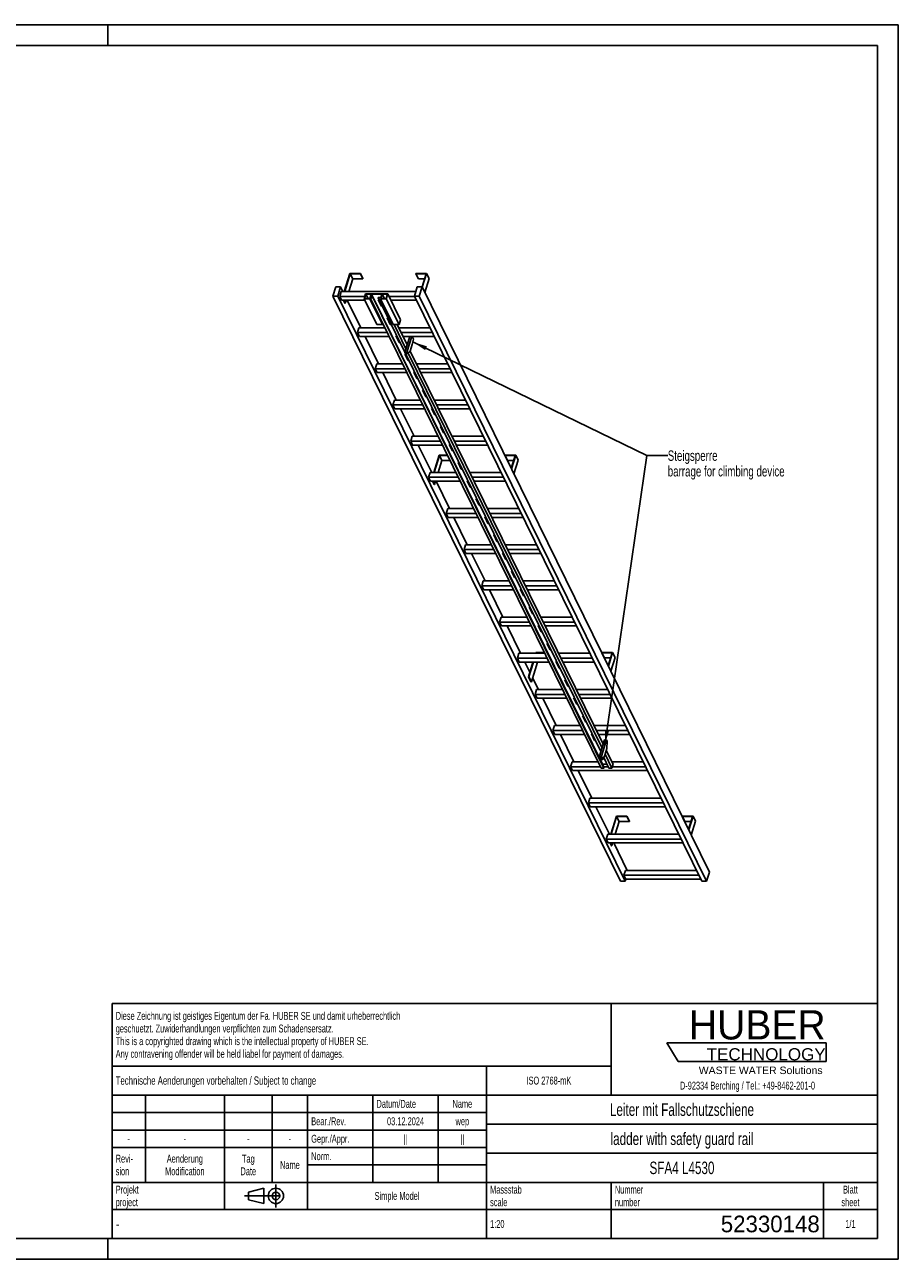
# Model space of a CAD drawing. Header units: millimetres. Extents: x 0 to 8400, y 0 to 5940.
# Tile 2 of 2: x 4200 to 8400, y 0 to 5940. Entities that reach past the tile are written whole.
import ezdxf

# ---------------------------------------------------------------- set-up
doc = ezdxf.new("R2010")
doc.units = ezdxf.units.MM
doc.header["$LTSCALE"] = 462
doc.linetypes.add('CENTER', pattern=[0.6, 0.375, -0.075, 0.075, -0.075])
doc.layers.get('0').update_dxf_attribs({"linetype": 'CONTINUOUS'})
for name, color, linetype in [('053_NOTES', 7, 'CONTINUOUS'), ('HUBER_Logo_BL1', 7, 'CONTINUOUS'), ('HUBER_Logo_BL2', 7, 'CONTINUOUS')]:
    doc.layers.add(name, color=color, linetype=linetype)
doc.styles.get("Standard").update_dxf_attribs({"font": 'txt', "width": 0.7})
doc.styles.add('TEXTSTYLE_2', font='txt')
doc.styles.add('TEXTSTYLE_3', font='arial.ttf')
doc.styles.add('TEXTSTYLE_4', font='txt', dxfattribs={"width": 0.8})
doc.styles.add('TEXTSTYLE_5', font='txt')
doc.dimstyles.get("Standard").update_dxf_attribs({"dimtxt": 50, "dimasz": 70, "dimexe": 2, "dimexo": 1, "dimtad": 1, "dimtxsty": 'Standard', "dimblk": '_FILLED', "dimblk1": '_FILLED', "dimblk2": '_FILLED', "dimcen": 0.09, "dimazin": 2, "dimtol": 1, "dimtp": 0.01, "dimtm": 0.01, "dimtfac": 1, "dimtofl": 0, "dimtmove": 0, "dimatfit": 3, "dimldrblk": '_FILLED', "dimfxl": 1, "dimtolj": 1, "dimarcsym": 0})

# ---------------------------------------------------------------- blocks, each defined once
blk = doc.blocks.new('HUBER_LOGO_BL1', base_point=(7675, 1007.5))
at = {"layer": 'HUBER_Logo_BL1', "color": 2, "linetype": 'Continuous', "attachment_point": 3, "line_spacing_factor": 0.78}
for s, insert, char_height, width, style in [('HUBER\\P\\fArial;\\H58.5;TECHNOLOGY ', (8050.7, 1198.2), 140.4, 775.343, 'TEXTSTYLE_2'), ('WASTE WATER Solutions', (8036, 927.2), 36, 594.067, 'TEXTSTYLE_3')]:
    blk.add_mtext(s, dxfattribs=dict(at, insert=insert, char_height=char_height, width=width, style=style))
at = {"layer": 'HUBER_Logo_BL1', "color": 2, "linetype": 'Continuous', "insert": (7675, 854.8), "char_height": 38, "width": 1621.786, "attachment_point": 2, "line_spacing_factor": 0.96}
blk.add_mtext('D-92334 Berching / Tel.: +49-8462-201-0', dxfattribs=at)
blk = doc.blocks.new('PROJEKTIONSMETHODE_1_BL3', base_point=(5360, 305))
at = {"color": 2, "linetype": 'CENTER'}
for p, q in [((5407.7, 360), (5407.7, 250)), ((5257.3, 305), (5462.7, 305))]:
    blk.add_line(p, q, dxfattribs=at)
at = {"color": 2, "linetype": 'Continuous'}
for p, q in [((5275.7, 323.3), (5349, 341.7)), ((5275.7, 286.7), (5275.7, 323.3)), ((5349, 268.3), (5349, 341.7)), ((5275.7, 286.7), (5349, 268.3))]:
    blk.add_line(p, q, dxfattribs=at)
for radius in [36.7, 18.3]:
    blk.add_circle((5407.7, 305), radius, dxfattribs=at)
blk = doc.blocks.new('*T13')
at = {"color": 3, "linetype": 'Continuous'}
for p, q in [((0, 0), (3680, 0)), ((0, 0), (0, -1130)), ((2400, 0), (2400, -440)), ((3680, 0), (3680, -1130)), ((0, -300), (2400, -300)), ((1800, -300), (1800, -1130)), ((0, -440), (3680, -440)), ((160, -440), (160, -860)), ((540, -440), (540, -990)), ((770, -440), (770, -860)), ((940, -440), (940, -990)), ((1254, -440), (1254, -860)), ((1568, -440), (1568, -860)), ((0, -524), (1800, -524)), ((1800, -580), (3680, -580)), ((0, -608), (1800, -608)), ((0, -692), (1800, -692)), ((1800, -720), (3680, -720)), ((940, -776), (1800, -776)), ((0, -860), (3680, -860)), ((2400, -860), (2400, -1130)), ((3420, -860), (3420, -1130)), ((0, -990), (3680, -990)), ((0, -1130), (3680, -1130))]:
    blk.add_line(p, q, dxfattribs=at)
at = {"color": 2, "linetype": 'Continuous', "line_spacing_factor": 0.96}
for s, insert, char_height, width, attachment_point in [('Diese Zeichnung ist geistiges Eigentum der Fa. HUBER SE und damit urheberrechtlich \\Pgeschuetzt. Zuwiderhandlungen verpflichten zum Schadensersatz.\\PThis is a copyrighted drawing which is the intellectual property of HUBER SE.\\PAny contravening offender will be held liabel for payment of damages.', (17.5, -39.8), 38, 4429.714, 1), ('Technische Aenderungen vorbehalten / Subject to change', (17.5, -350), 40, 3049.524, 1), ('ISO 2768-mK', (2100, -351), 38, 665.905, 2), ('Datum/Date', (1271.5, -463), 38, 584.476, 1), ('Name', (1684, -463), 38, 253.333, 2), ('Leiter mit Fallschutzschiene', (2740, -480), 60, 2260, 2), ('Bear./Rev.', (957.5, -547), 38, 544.667, 1), ('03.12.2024', (1411, -547), 38, 557.333, 2), ('wep', (1684, -547), 38, 199.048, 2), ('-', (80, -631), 38, 68.762, 2), ('-', (350, -631), 38, 68.762, 2), ('-', (655, -631), 38, 68.762, 2), ('-', (855, -631), 38, 68.762, 2), ('Gepr./Appr.', (957.5, -631), 38, 598.952, 1), ('||', (1411, -631), 38, 101.333, 2), ('||', (1684, -631), 38, 101.333, 2), ('ladder with safety guard rail', (2740, -620), 60, 2391.429, 2), ('Revi-\\Psion', (17.5, -726.6), 38, 276.857, 1), ('Aenderung\\PModification', (350, -726.6), 38, 606.19, 2), ('Tag\\PDate', (655, -726.6), 38, 235.238, 2), ('Name', (855, -757), 38, 253.333, 2), ('Norm. ', (957.5, -715), 38, 351.048, 1), ('SFA4 L4530', (2740, -760), 60, 931.429, 2), ('Projekt\\Pproject', (17.5, -875.6), 38, 367.333, 1), ('Massstab\\Pscale', (1817.5, -875.6), 38, 448.762, 1), ('Nummer\\Pnumber', (2417.5, -875.6), 38, 372.762, 1), ('Blatt\\Psheet', (3550, -875.6), 38, 275.048, 2), ('Simple Model', (1370, -906), 38, 656.857, 2), ('1:20', (1817.5, -1041), 38, 204.476, 1), ('1/1', (3550, -1041), 38, 159.238, 2)]:
    blk.add_mtext(s, dxfattribs=dict(at, insert=insert, char_height=char_height, width=width, attachment_point=attachment_point))
for s, insert, char_height, width, attachment_point, style in [('-', (17.5, -1035), 50, 36.667, 1, 'TEXTSTYLE_4'), ('52330148', (3402.5, -1020), 80, 1106.667, 3, 'TEXTSTYLE_5')]:
    blk.add_mtext(s, dxfattribs=dict(at, insert=insert, char_height=char_height, width=width, attachment_point=attachment_point, style=style))
blk = doc.blocks.new('_FILLED')
at = {"color": 0, "linetype": 'ByBlock'}
blk.add_solid([(0, 0), (-1, 0.143), (-1, -0.143)], dxfattribs=at)
blk = doc.blocks.new('HUBER_LOGO_BL2', base_point=(7670.4, 997))
at = {"layer": 'HUBER_Logo_BL2', "color": 5, "linetype": 'Continuous'}
for p, q in [((8052.9, 1042), (7287.9, 1042)), ((7287.9, 1042), (7341.9, 952)), ((8052.9, 1042), (8052.9, 952)), ((7341.9, 952), (8052.9, 952))]:
    blk.add_line(p, q, dxfattribs=at)

msp = doc.modelspace()

# ---------------------------------------------------------------- linework, layer by layer
at = {"color": 3, "linetype": 'Continuous'}
for p, q in [((8400, 5940), (0, 5940)), ((4600, 5940), (4600, 5840)), ((8400, 5940), (8400, 0)), ((4600, 0), (4600, 100)), ((8400, 0), (0, 0))]:
    msp.add_line(p, q, dxfattribs=at)
at = {"color": 5, "linetype": 'Continuous'}
for p, q in [((8300, 5840), (100, 5840)), ((8300, 100), (8300, 5840)), ((100, 100), (8300, 100))]:
    msp.add_line(p, q, dxfattribs=at)
at = {"color": 7, "linetype": 'Continuous'}
for p, q in [((5763.456, 4743.212), (5736.54, 4656.111)), ((5738.382, 4656.111), (5764.814, 4741.645)), ((5777.016, 4716.781), (5758.267, 4656.111)), ((5814.115, 4743.212), (5763.456, 4743.212)), ((5764.814, 4741.645), (5777.016, 4716.781)), ((5764.814, 4741.645), (5813.63, 4741.645)), ((5777.016, 4716.781), (5825.832, 4716.781)), ((5813.63, 4741.645), (5814.115, 4743.212)), ((5813.63, 4741.645), (5825.832, 4716.781)), ((5814.115, 4743.212), (5826.316, 4718.347)), ((5825.832, 4716.781), (5826.316, 4718.347)), ((6081.222, 4743.212), (6080.738, 4741.645)), ((6080.738, 4741.645), (6092.94, 4716.781)), ((6080.738, 4741.645), (6129.554, 4741.645)), ((6131.881, 4743.212), (6081.222, 4743.212)), ((6092.94, 4716.781), (6121.871, 4716.781)), ((6129.554, 4741.645), (6110.233, 4679.121)), ((6111.367, 4676.83), (6131.881, 4743.212)), ((6123.569, 4651.965), (6144.082, 4718.347)), ((6131.881, 4743.212), (6144.082, 4718.347)), ((5695.766, 4679.118), (5681.969, 4634.468)), ((7063.808, 1818.575), (5681.969, 4634.468)), ((5681.969, 4634.468), (5704.995, 4634.468)), ((5718.793, 4679.118), (5695.766, 4679.118)), ((5704.995, 4634.468), (5718.793, 4679.118)), ((7086.835, 1818.575), (5704.995, 4634.468)), ((5721.626, 4656.111), (5714.364, 4632.611)), ((5730.083, 4656.111), (5718.793, 4679.118)), ((6080.108, 4656.111), (5721.626, 4656.111)), ((5839.03, 4644.965), (5831.768, 4621.465)), ((5839.709, 4644.182), (5832.931, 4622.248)), ((5839.03, 4644.965), (5945.873, 4644.965)), ((5839.709, 4644.182), (5850.472, 4622.248)), ((5865.498, 4644.182), (5839.709, 4644.182)), ((5858.72, 4622.248), (5865.498, 4644.182)), ((5867.365, 4644.26), (5862.039, 4627.027)), ((5867.365, 4644.26), (6977.717, 2381.6)), ((5917.102, 4644.26), (5867.365, 4644.26)), ((5911.776, 4627.027), (5917.102, 4644.26)), ((5918.92, 4644.182), (5912.142, 4622.248)), ((5918.92, 4644.182), (5929.683, 4622.248)), ((5944.71, 4644.182), (5918.92, 4644.182)), ((5937.932, 4622.248), (5944.71, 4644.182)), ((5945.873, 4644.965), (5938.611, 4621.465)), ((6006.881, 4520.643), (5945.873, 4644.965)), ((6087.217, 4679.118), (6073.42, 4634.468)), ((7455.259, 1818.575), (6073.42, 4634.468)), ((6073.42, 4634.468), (6096.446, 4634.468)), ((6110.244, 4679.118), (6087.217, 4679.118)), ((6096.446, 4634.468), (6110.244, 4679.118)), ((7478.286, 1818.575), (6096.446, 4634.468)), ((7492.084, 1863.225), (6110.244, 4679.118)), ((5723.515, 4613.963), (5714.364, 4632.611)), ((5835.212, 4632.611), (5714.364, 4632.611)), ((5723.515, 4613.963), (5835.449, 4613.963)), ((5739.348, 4600.848), (5732.912, 4613.963)), ((5734.754, 4613.963), (5741.19, 4600.848)), ((5739.348, 4600.848), (5741.19, 4600.848)), ((5745.243, 4613.963), (5741.19, 4600.848)), ((5815.495, 4482.06), (5750.767, 4613.963)), ((5831.768, 4621.465), (5892.776, 4497.143)), ((5859.399, 4621.465), (5831.768, 4621.465)), ((5832.931, 4622.248), (5858.72, 4622.248)), ((5860.876, 4626.243), (5859.399, 4621.465)), ((5920.408, 4497.143), (5859.399, 4621.465)), ((5860.876, 4626.243), (6971.228, 2363.583)), ((5874.692, 4626.243), (5860.876, 4626.243)), ((5862.039, 4627.027), (5874.934, 4627.027)), ((5874.934, 4627.027), (5874.692, 4626.243)), ((6985.044, 2363.583), (5874.692, 4626.243)), ((5874.934, 4627.027), (6985.286, 2364.366)), ((5898.64, 4626.243), (5898.882, 4627.027)), ((6970.188, 2442.657), (5898.64, 4626.243)), ((5912.455, 4626.243), (5898.64, 4626.243)), ((5898.882, 4627.027), (5911.776, 4627.027)), ((5899.513, 4616.287), (5914.765, 4585.207)), ((5903.525, 4616.287), (5899.513, 4616.287)), ((5900.077, 4616.287), (5914.983, 4585.912)), ((5901.217, 4613.963), (5904.666, 4613.963)), ((5912.455, 4626.243), (5910.979, 4621.465)), ((5910.979, 4621.465), (5971.987, 4497.143)), ((5938.611, 4621.465), (5910.979, 4621.465)), ((5912.142, 4622.248), (5937.932, 4622.248)), ((5914.765, 4585.207), (5914.983, 4585.912)), ((5914.765, 4585.207), (5918.777, 4585.207)), ((5914.983, 4585.912), (5918.431, 4585.912)), ((5999.619, 4497.143), (5938.611, 4621.465)), ((6074.331, 4632.611), (5951.935, 4632.611)), ((5961.086, 4613.963), (6083.482, 4613.963)), ((5942.219, 4529.262), (5957.471, 4498.182)), ((5946.231, 4529.262), (5942.219, 4529.262)), ((5942.782, 4529.262), (5957.689, 4498.887)), ((6006.881, 4520.643), (5999.619, 4497.143)), ((5807.038, 4482.06), (5799.776, 4458.56)), ((5808.927, 4439.912), (5799.776, 4458.56)), ((5943.163, 4458.56), (5799.776, 4458.56)), ((5931.631, 4482.06), (5807.038, 4482.06)), ((5892.776, 4497.143), (5920.408, 4497.143)), ((5921.884, 4501.921), (5920.408, 4497.143)), ((5957.471, 4498.182), (5957.689, 4498.887)), ((5957.471, 4498.182), (5961.483, 4498.182)), ((5957.689, 4498.887), (5961.137, 4498.887)), ((5971.987, 4497.143), (5999.619, 4497.143)), ((6033.1, 4380.397), (5975.809, 4497.143)), ((6038.885, 4399.118), (5990.781, 4497.143)), ((6148.211, 4482.06), (5998.183, 4482.06)), ((6159.743, 4458.56), (6009.715, 4458.56)), ((5808.927, 4439.912), (5952.314, 4439.912)), ((5900.907, 4308.009), (5836.178, 4439.912)), ((5984.924, 4442.237), (6000.177, 4411.156)), ((5988.937, 4442.237), (5984.924, 4442.237)), ((5985.488, 4442.237), (6000.394, 4411.861)), ((5986.629, 4439.912), (5990.078, 4439.912)), ((6000.177, 4411.156), (6000.394, 4411.861)), ((6000.177, 4411.156), (6004.189, 4411.156)), ((6000.394, 4411.861), (6003.843, 4411.861)), ((6018.866, 4439.912), (6168.894, 4439.912)), ((6051.491, 4439.912), (6028.234, 4364.652)), ((6060.702, 4439.912), (6037.445, 4364.652)), ((6053.858, 4369.503), (6063.54, 4400.836)), ((6069.277, 4427.444), (6063.159, 4439.912)), ((6063.54, 4400.836), (6069.277, 4427.444)), ((6027.63, 4355.211), (6042.882, 4324.131)), ((6031.643, 4355.211), (6027.63, 4355.211)), ((6028.194, 4355.211), (6043.1, 4324.836)), ((6028.234, 4364.652), (6031.284, 4358.436)), ((6028.234, 4364.652), (6037.445, 4364.652)), ((6031.284, 4358.436), (6040.495, 4358.436)), ((6037.445, 4364.652), (6040.495, 4358.436)), ((6040.495, 4358.436), (6053.858, 4369.503)), ((6975.526, 2459.933), (6042.899, 4360.427)), ((6981.312, 2478.654), (6053.545, 4369.244)), ((5892.449, 4308.009), (5885.187, 4284.509)), ((5894.339, 4265.861), (5885.187, 4284.509)), ((6028.575, 4284.509), (5885.187, 4284.509)), ((6017.043, 4308.009), (5892.449, 4308.009)), ((6042.882, 4324.131), (6043.1, 4324.836)), ((6042.882, 4324.131), (6046.895, 4324.131)), ((6043.1, 4324.836), (6046.549, 4324.836)), ((6233.622, 4308.009), (6083.595, 4308.009)), ((6245.155, 4284.509), (6095.127, 4284.509)), ((5894.339, 4265.861), (6037.726, 4265.861)), ((5986.318, 4133.958), (5921.59, 4265.861)), ((6070.336, 4268.186), (6085.588, 4237.105)), ((6074.349, 4268.186), (6070.336, 4268.186)), ((6070.9, 4268.186), (6085.806, 4237.81)), ((6072.041, 4265.861), (6075.489, 4265.861)), ((6085.588, 4237.105), (6085.806, 4237.81)), ((6085.588, 4237.105), (6089.601, 4237.105)), ((6085.806, 4237.81), (6089.255, 4237.81)), ((6104.278, 4265.861), (6254.306, 4265.861)), ((6113.042, 4181.16), (6128.294, 4150.08)), ((6117.055, 4181.16), (6113.042, 4181.16)), ((6113.606, 4181.16), (6128.512, 4150.785)), ((5977.861, 4133.958), (5970.599, 4110.459)), ((5979.75, 4091.81), (5970.599, 4110.459)), ((6113.986, 4110.459), (5970.599, 4110.459)), ((6102.454, 4133.958), (5977.861, 4133.958)), ((6128.294, 4150.08), (6128.512, 4150.785)), ((6128.294, 4150.08), (6132.307, 4150.08)), ((6128.512, 4150.785), (6131.961, 4150.785)), ((6319.034, 4133.958), (6169.006, 4133.958)), ((6330.566, 4110.459), (6180.538, 4110.459)), ((5979.75, 4091.81), (6123.138, 4091.81)), ((6071.73, 3959.908), (6007.002, 4091.81)), ((6155.748, 4094.135), (6171, 4063.055)), ((6159.76, 4094.135), (6155.748, 4094.135)), ((6156.312, 4094.135), (6171.218, 4063.76)), ((6157.453, 4091.81), (6160.901, 4091.81)), ((6171, 4063.055), (6171.218, 4063.76)), ((6171, 4063.055), (6175.012, 4063.055)), ((6171.218, 4063.76), (6174.667, 4063.76)), ((6189.69, 4091.81), (6339.717, 4091.81)), ((6198.454, 4007.11), (6213.706, 3976.029)), ((6202.466, 4007.11), (6198.454, 4007.11)), ((6199.018, 4007.11), (6213.924, 3976.734)), ((6063.273, 3959.908), (6056.011, 3936.408)), ((6065.162, 3917.76), (6056.011, 3936.408)), ((6199.398, 3936.408), (6056.011, 3936.408)), ((6187.866, 3959.908), (6063.273, 3959.908)), ((6213.706, 3976.029), (6213.924, 3976.734)), ((6213.706, 3976.029), (6217.718, 3976.029)), ((6213.924, 3976.734), (6217.372, 3976.734)), ((6404.446, 3959.908), (6254.418, 3959.908)), ((6415.978, 3936.408), (6265.95, 3936.408)), ((6065.162, 3917.76), (6208.549, 3917.76)), ((6157.142, 3785.857), (6092.413, 3917.76)), ((6192.179, 3869.567), (6166.31, 3785.857)), ((6168.152, 3785.857), (6193.537, 3868)), ((6232.199, 3869.567), (6192.179, 3869.567)), ((6205.738, 3843.136), (6193.537, 3868)), ((6193.537, 3868), (6232.968, 3868)), ((6241.16, 3920.084), (6256.412, 3889.004)), ((6245.172, 3920.084), (6241.16, 3920.084)), ((6241.723, 3920.084), (6256.63, 3889.709)), ((6242.864, 3917.76), (6246.313, 3917.76)), ((6256.412, 3889.004), (6256.63, 3889.709)), ((6256.412, 3889.004), (6260.424, 3889.004)), ((6256.63, 3889.709), (6260.078, 3889.709)), ((6275.101, 3917.76), (6425.129, 3917.76)), ((6509.945, 3869.567), (6509.461, 3868)), ((6521.662, 3843.136), (6509.461, 3868)), ((6509.461, 3868), (6558.277, 3868)), ((6560.603, 3869.567), (6509.945, 3869.567)), ((6558.277, 3868), (6538.959, 3805.488)), ((6540.089, 3803.185), (6560.603, 3869.567)), ((6572.805, 3844.703), (6560.603, 3869.567)), ((6188.038, 3785.857), (6205.738, 3843.136)), ((6205.738, 3843.136), (6245.169, 3843.136)), ((6283.865, 3833.059), (6299.118, 3801.978)), ((6287.878, 3833.059), (6283.865, 3833.059)), ((6284.429, 3833.059), (6299.335, 3802.683)), ((6299.118, 3801.978), (6299.335, 3802.683)), ((6299.118, 3801.978), (6303.13, 3801.978)), ((6299.335, 3802.683), (6302.784, 3802.683)), ((6521.662, 3843.136), (6550.593, 3843.136)), ((6552.291, 3778.321), (6572.805, 3844.703)), ((6148.685, 3785.857), (6141.423, 3762.357)), ((6150.574, 3743.709), (6141.423, 3762.357)), ((6284.81, 3762.357), (6141.423, 3762.357)), ((6273.278, 3785.857), (6148.685, 3785.857)), ((6150.574, 3743.709), (6293.961, 3743.709)), ((6168.07, 3727.204), (6159.971, 3743.709)), ((6169.913, 3727.204), (6161.813, 3743.709)), ((6169.913, 3727.204), (6175.013, 3743.709)), ((6242.554, 3611.806), (6177.825, 3743.709)), ((6326.571, 3746.033), (6341.823, 3714.953)), ((6330.584, 3746.033), (6326.571, 3746.033)), ((6327.135, 3746.033), (6342.041, 3715.658)), ((6328.276, 3743.709), (6331.725, 3743.709)), ((6489.858, 3785.857), (6339.83, 3785.857)), ((6501.39, 3762.357), (6351.362, 3762.357)), ((6360.513, 3743.709), (6510.541, 3743.709)), ((6168.07, 3727.204), (6169.913, 3727.204)), ((6341.823, 3714.953), (6342.041, 3715.658)), ((6341.823, 3714.953), (6345.836, 3714.953)), ((6342.041, 3715.658), (6345.49, 3715.658)), ((6369.277, 3659.008), (6384.529, 3627.928)), ((6373.29, 3659.008), (6369.277, 3659.008)), ((6369.841, 3659.008), (6384.747, 3628.633)), ((6384.529, 3627.928), (6384.747, 3628.633)), ((6384.529, 3627.928), (6388.542, 3627.928)), ((6384.747, 3628.633), (6388.196, 3628.633)), ((6234.096, 3611.806), (6226.834, 3588.306)), ((6235.986, 3569.658), (6226.834, 3588.306)), ((6370.222, 3588.306), (6226.834, 3588.306)), ((6358.69, 3611.806), (6234.096, 3611.806)), ((6235.986, 3569.658), (6379.373, 3569.658)), ((6327.965, 3437.755), (6263.237, 3569.658)), ((6411.983, 3571.983), (6427.235, 3540.902)), ((6415.996, 3571.983), (6411.983, 3571.983)), ((6412.547, 3571.983), (6427.453, 3541.607)), ((6413.688, 3569.658), (6417.136, 3569.658)), ((6575.269, 3611.806), (6425.242, 3611.806)), ((6586.801, 3588.306), (6436.774, 3588.306)), ((6445.925, 3569.658), (6595.953, 3569.658)), ((6427.235, 3540.902), (6427.453, 3541.607)), ((6427.235, 3540.902), (6431.248, 3540.902)), ((6427.453, 3541.607), (6430.902, 3541.607)), ((6454.689, 3484.957), (6469.941, 3453.877)), ((6458.701, 3484.957), (6454.689, 3484.957)), ((6455.253, 3484.957), (6470.159, 3454.582)), ((6469.941, 3453.877), (6470.159, 3454.582)), ((6469.941, 3453.877), (6473.953, 3453.877)), ((6470.159, 3454.582), (6473.608, 3454.582)), ((6319.508, 3437.755), (6312.246, 3414.255)), ((6321.397, 3395.607), (6312.246, 3414.255)), ((6455.633, 3414.255), (6312.246, 3414.255)), ((6444.101, 3437.755), (6319.508, 3437.755)), ((6321.397, 3395.607), (6464.785, 3395.607)), ((6413.377, 3263.705), (6348.649, 3395.607)), ((6497.395, 3397.932), (6512.647, 3366.851)), ((6501.407, 3397.932), (6497.395, 3397.932)), ((6497.959, 3397.932), (6512.865, 3367.556)), ((6499.099, 3395.607), (6502.548, 3395.607)), ((6660.681, 3437.755), (6510.653, 3437.755)), ((6672.213, 3414.255), (6522.185, 3414.255)), ((6531.337, 3395.607), (6681.364, 3395.607)), ((6512.647, 3366.851), (6512.865, 3367.556)), ((6512.647, 3366.851), (6516.659, 3366.851)), ((6512.865, 3367.556), (6516.313, 3367.556)), ((6540.101, 3310.907), (6555.353, 3279.826)), ((6544.113, 3310.907), (6540.101, 3310.907)), ((6540.664, 3310.907), (6555.571, 3280.531)), ((6555.353, 3279.826), (6555.571, 3280.531)), ((6555.353, 3279.826), (6559.365, 3279.826)), ((6555.571, 3280.531), (6559.019, 3280.531)), ((6404.92, 3263.705), (6397.658, 3240.205)), ((6406.809, 3221.556), (6397.658, 3240.205)), ((6541.045, 3240.205), (6397.658, 3240.205)), ((6529.513, 3263.705), (6404.92, 3263.705)), ((6406.809, 3221.556), (6550.196, 3221.556)), ((6498.789, 3089.654), (6434.06, 3221.556)), ((6586.819, 3223.881), (6582.807, 3223.881)), ((6582.807, 3223.881), (6598.059, 3192.801)), ((6583.37, 3223.881), (6598.276, 3193.506)), ((6584.511, 3221.556), (6587.96, 3221.556)), ((6746.093, 3263.705), (6596.065, 3263.705)), ((6757.625, 3240.205), (6607.597, 3240.205)), ((6616.748, 3221.556), (6766.776, 3221.556)), ((6598.059, 3192.801), (6598.276, 3193.506)), ((6598.059, 3192.801), (6602.071, 3192.801)), ((6598.276, 3193.506), (6601.725, 3193.506)), ((6490.331, 3089.654), (6483.069, 3066.154)), ((6614.925, 3089.654), (6490.331, 3089.654)), ((6629.525, 3136.856), (6625.512, 3136.856)), ((6625.512, 3136.856), (6640.764, 3105.775)), ((6626.076, 3136.856), (6640.982, 3106.48)), ((6640.764, 3105.775), (6640.982, 3106.48)), ((6640.764, 3105.775), (6644.777, 3105.775)), ((6640.982, 3106.48), (6644.431, 3106.48)), ((6831.505, 3089.654), (6681.477, 3089.654)), ((6626.457, 3066.154), (6483.069, 3066.154)), ((6492.221, 3047.506), (6483.069, 3066.154)), ((6492.221, 3047.506), (6635.608, 3047.506)), ((6584.201, 2915.603), (6519.472, 3047.506)), ((6672.231, 3049.83), (6668.218, 3049.83)), ((6668.218, 3049.83), (6683.47, 3018.75)), ((6668.782, 3049.83), (6683.688, 3019.455)), ((6669.923, 3047.506), (6673.372, 3047.506)), ((6843.037, 3066.154), (6693.009, 3066.154)), ((6702.16, 3047.506), (6852.188, 3047.506)), ((6683.47, 3018.75), (6683.688, 3019.455)), ((6683.47, 3018.75), (6687.483, 3018.75)), ((6683.688, 3019.455), (6687.137, 3019.455)), ((6575.743, 2915.603), (6568.481, 2892.103)), ((6700.336, 2915.603), (6575.743, 2915.603)), ((6658.061, 2920.199), (6656.64, 2915.603)), ((6698.081, 2920.199), (6658.061, 2920.199)), ((6658.483, 2915.603), (6659.419, 2918.633)), ((6659.419, 2918.633), (6698.85, 2918.633)), ((6660.905, 2915.603), (6659.419, 2918.633)), ((6714.937, 2962.805), (6710.924, 2962.805)), ((6710.924, 2962.805), (6726.176, 2931.724)), ((6711.488, 2962.805), (6726.394, 2932.429)), ((6726.176, 2931.724), (6726.394, 2932.429)), ((6726.176, 2931.724), (6730.189, 2931.724)), ((6726.394, 2932.429), (6729.843, 2932.429)), ((6916.916, 2915.603), (6766.888, 2915.603)), ((6975.827, 2920.199), (6975.343, 2918.633)), ((6975.343, 2918.633), (7024.159, 2918.633)), ((6987.544, 2893.768), (6975.343, 2918.633)), ((7026.485, 2920.199), (6975.827, 2920.199)), ((7024.159, 2918.633), (7004.841, 2856.12)), ((7005.972, 2853.817), (7026.485, 2920.199)), ((7038.687, 2895.335), (7026.485, 2920.199)), ((6711.868, 2892.103), (6568.481, 2892.103)), ((6577.632, 2873.455), (6568.481, 2892.103)), ((6577.632, 2873.455), (6721.02, 2873.455)), ((6628.65, 2825.025), (6604.884, 2873.455)), ((6643.616, 2873.455), (6621.751, 2802.7)), ((6623.593, 2802.7), (6645.458, 2873.455)), ((6635.795, 2777.836), (6665.343, 2873.455)), ((6757.642, 2875.78), (6753.63, 2875.78)), ((6753.63, 2875.78), (6768.882, 2844.699)), ((6754.194, 2875.78), (6769.1, 2845.404)), ((6755.335, 2873.455), (6758.783, 2873.455)), ((6928.448, 2892.103), (6778.42, 2892.103)), ((6787.572, 2873.455), (6937.6, 2873.455)), ((6987.544, 2893.768), (7016.475, 2893.768)), ((7018.173, 2828.953), (7038.687, 2895.335)), ((6621.751, 2802.7), (6623.593, 2802.7)), ((6633.953, 2777.836), (6621.751, 2802.7)), ((6635.795, 2777.836), (6623.593, 2802.7)), ((6669.612, 2741.552), (6641.982, 2797.857)), ((6768.882, 2844.699), (6769.1, 2845.404)), ((6768.882, 2844.699), (6772.895, 2844.699)), ((6769.1, 2845.404), (6772.549, 2845.404)), ((6633.953, 2777.836), (6635.795, 2777.836)), ((6661.155, 2741.552), (6653.893, 2718.052)), ((6785.748, 2741.552), (6661.155, 2741.552)), ((6800.348, 2788.754), (6796.336, 2788.754)), ((6796.336, 2788.754), (6811.588, 2757.674)), ((6796.9, 2788.754), (6811.806, 2758.379)), ((6811.588, 2757.674), (6811.806, 2758.379)), ((6811.588, 2757.674), (6815.6, 2757.674)), ((6811.806, 2758.379), (6815.254, 2758.379)), ((7002.328, 2741.552), (6852.3, 2741.552)), ((6797.28, 2718.052), (6653.893, 2718.052)), ((6663.044, 2699.404), (6653.893, 2718.052)), ((6663.044, 2699.404), (6806.431, 2699.404)), ((6755.024, 2567.501), (6690.296, 2699.404)), ((6843.054, 2701.729), (6839.042, 2701.729)), ((6839.042, 2701.729), (6854.294, 2670.648)), ((6839.605, 2701.729), (6854.512, 2671.353)), ((6840.746, 2699.404), (6844.195, 2699.404)), ((7013.86, 2718.052), (6863.832, 2718.052)), ((6872.983, 2699.404), (7023.011, 2699.404)), ((6854.294, 2670.648), (6854.512, 2671.353)), ((6854.294, 2670.648), (6858.306, 2670.648)), ((6854.512, 2671.353), (6857.96, 2671.353)), ((6885.76, 2614.703), (6881.748, 2614.703)), ((6881.748, 2614.703), (6897, 2583.623)), ((6882.311, 2614.703), (6897.217, 2584.328)), ((6746.567, 2567.501), (6739.305, 2544.002)), ((6871.16, 2567.501), (6746.567, 2567.501)), ((6897, 2583.623), (6897.217, 2584.328)), ((6897, 2583.623), (6901.012, 2583.623)), ((6897.217, 2584.328), (6900.666, 2584.328)), ((7087.74, 2567.501), (6937.712, 2567.501)), ((6882.692, 2544.002), (6739.305, 2544.002)), ((6748.456, 2525.353), (6739.305, 2544.002)), ((6748.456, 2525.353), (6891.843, 2525.353)), ((6840.436, 2393.451), (6775.707, 2525.353)), ((6928.466, 2527.678), (6924.453, 2527.678)), ((6924.453, 2527.678), (6939.705, 2496.597)), ((6925.017, 2527.678), (6939.923, 2497.302)), ((6926.158, 2525.353), (6929.607, 2525.353)), ((6939.705, 2496.597), (6939.923, 2497.302)), ((6939.705, 2496.597), (6943.718, 2496.597)), ((6939.923, 2497.302), (6943.372, 2497.302)), ((7099.272, 2544.002), (6949.244, 2544.002)), ((6958.395, 2525.353), (7108.423, 2525.353)), ((6987.63, 2499.099), (6963.423, 2420.766)), ((6996.84, 2499.099), (6972.634, 2420.766)), ((6987.63, 2499.099), (6996.84, 2499.099)), ((6999.891, 2492.883), (6996.84, 2499.099)), ((6969.568, 2440.653), (6967.159, 2440.653)), ((6967.159, 2440.653), (6968.637, 2437.64)), ((6967.723, 2440.653), (6968.855, 2438.345)), ((6989.047, 2425.618), (6998.73, 2456.951)), ((7028.593, 2382.305), (6996.115, 2448.489)), ((6998.73, 2456.951), (6999.891, 2492.883)), ((6831.978, 2393.451), (6824.716, 2369.951)), ((6956.572, 2393.451), (6831.978, 2393.451)), ((6963.423, 2420.766), (6972.634, 2420.766)), ((6963.423, 2420.766), (6971.049, 2405.226)), ((6971.049, 2405.226), (6980.26, 2405.226)), ((6972.634, 2420.766), (6980.26, 2405.226)), ((6977.717, 2381.6), (6977.374, 2380.49)), ((7000.151, 2381.6), (6977.717, 2381.6)), ((6980.26, 2405.226), (6989.047, 2425.618)), ((6982.263, 2409.875), (6982.411, 2409.572)), ((6982.411, 2409.572), (6982.629, 2410.277)), ((6982.411, 2409.572), (6986.424, 2409.572)), ((6982.526, 2410.486), (6982.629, 2410.277)), ((6982.629, 2410.277), (6986.078, 2410.277)), ((7008.992, 2363.583), (6984.139, 2414.228)), ((7022.808, 2363.583), (6990.329, 2429.768)), ((7028.593, 2382.305), (7022.808, 2363.583)), ((7173.151, 2393.451), (7023.124, 2393.451)), ((6968.104, 2369.951), (6824.716, 2369.951)), ((6833.868, 2351.302), (6824.716, 2369.951)), ((6833.868, 2351.302), (7193.835, 2351.302)), ((6925.847, 2219.4), (6861.119, 2351.302)), ((6971.228, 2363.583), (6985.044, 2363.583)), ((7005.867, 2369.951), (6982.546, 2369.951)), ((6985.044, 2363.583), (6985.286, 2364.366)), ((7008.992, 2363.583), (7022.808, 2363.583)), ((7184.683, 2369.951), (7024.776, 2369.951)), ((6917.39, 2219.4), (6910.128, 2195.9)), ((7258.563, 2219.4), (6917.39, 2219.4)), ((7270.095, 2195.9), (6910.128, 2195.9)), ((6919.279, 2177.252), (6910.128, 2195.9)), ((6919.279, 2177.252), (7279.246, 2177.252)), ((7011.259, 2045.349), (6946.531, 2177.252)), ((7044.632, 2132.45), (7017.716, 2045.349)), ((7019.558, 2045.349), (7045.99, 2130.883)), ((7058.192, 2106.019), (7039.443, 2045.349)), ((7095.29, 2132.45), (7044.632, 2132.45)), ((7045.99, 2130.883), (7094.806, 2130.883)), ((7058.192, 2106.019), (7045.99, 2130.883)), ((7107.008, 2106.019), (7058.192, 2106.019)), ((7094.806, 2130.883), (7095.29, 2132.45)), ((7107.008, 2106.019), (7094.806, 2130.883)), ((7107.492, 2107.585), (7095.29, 2132.45)), ((7107.492, 2107.585), (7107.008, 2106.019)), ((7362.398, 2132.45), (7361.914, 2130.883)), ((7361.914, 2130.883), (7410.73, 2130.883)), ((7374.116, 2106.019), (7361.914, 2130.883)), ((7413.056, 2132.45), (7362.398, 2132.45)), ((7403.046, 2106.019), (7374.116, 2106.019)), ((7410.73, 2130.883), (7391.412, 2068.371)), ((7392.543, 2066.068), (7413.056, 2132.45)), ((7425.258, 2107.585), (7404.744, 2041.203)), ((7425.258, 2107.585), (7413.056, 2132.45)), ((7002.802, 2045.349), (6995.54, 2021.849)), ((7355.507, 2021.849), (6995.54, 2021.849)), ((7004.691, 2003.201), (6995.54, 2021.849)), ((7343.975, 2045.349), (7002.802, 2045.349)), ((7004.691, 2003.201), (7364.658, 2003.201)), ((7020.524, 1990.086), (7014.088, 2003.201)), ((7022.366, 1990.086), (7015.93, 2003.201)), ((7022.366, 1990.086), (7020.524, 1990.086)), ((7026.419, 2003.201), (7022.366, 1990.086)), ((7096.671, 1871.298), (7031.942, 2003.201)), ((7088.214, 1871.298), (7080.952, 1847.798)), ((7440.919, 1847.798), (7080.952, 1847.798)), ((7090.103, 1829.15), (7080.952, 1847.798)), ((7429.387, 1871.298), (7088.214, 1871.298)), ((7478.286, 1818.575), (7492.084, 1863.225)), ((7063.808, 1818.575), (7086.835, 1818.575)), ((7086.835, 1818.575), (7090.103, 1829.15)), ((7090.103, 1829.15), (7450.07, 1829.15)), ((7455.259, 1818.575), (7478.286, 1818.575))]:
    msp.add_line(p, q, dxfattribs=at)

# ---------------------------------------------------------------- block references
msp.add_blockref('*T13', (4620, 1230))
at = {"color": 2, "linetype": 'Continuous'}
msp.add_blockref('PROJEKTIONSMETHODE_1_BL3', (5360, 305), dxfattribs=at)
at = {"layer": 'HUBER_Logo_BL1'}
msp.add_blockref('HUBER_LOGO_BL1', (7674.994, 1007.484), dxfattribs=at)
at = {"layer": 'HUBER_Logo_BL2'}
msp.add_blockref('HUBER_LOGO_BL2', (7670.375, 996.993), dxfattribs=at)

# ---------------------------------------------------------------- texts
at = {"layer": '053_NOTES', "color": 2, "linetype": 'Continuous', "insert": (7291.617, 3891.558), "char_height": 50, "width": 1396.42857, "attachment_point": 1, "line_spacing_factor": 0.9}
msp.add_mtext('Steigsperre\\Pbarrage for climbing device', dxfattribs=at)

# ---------------------------------------------------------------- leaders
at = {"layer": '053_NOTES', "color": 2, "linetype": 'Continuous', "annotation_type": 0, "has_hookline": 1, "hookline_direction": 1, "text_width": 846.929}
for points in [[(6066.388, 4414.044), (7191.617, 3866.558), (7291.617, 3866.558)], [(6989.248, 2474.531), (7191.617, 3866.558), (7291.617, 3866.558)]]:
    msp.add_leader(points, dimstyle='Standard', override={"dimtad": 0}, dxfattribs=at)

doc.saveas('drawing.dxf')
